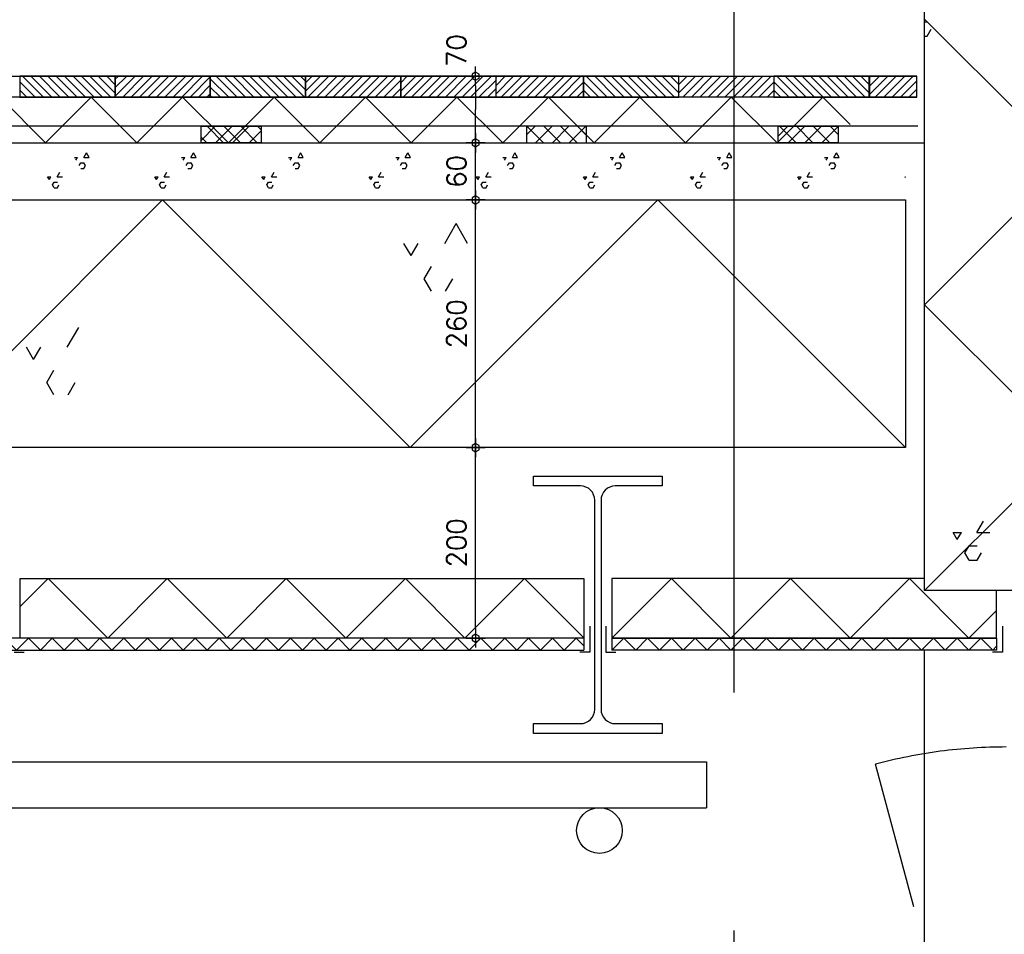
# Model space of a CAD drawing. Extents: x -152209 to 159908, y 32091 to 111955.
# Tile 28 of 59: x -136197 to -135164, y 70009 to 70969. Entities that reach past the tile are written whole.
import ezdxf
from ezdxf.enums import TextEntityAlignment as Align

# ---------------------------------------------------------------- set-up
doc = ezdxf.new("R2010")
doc.units = 0
doc.header["$LTSCALE"] = 1000
doc.header["$MEASUREMENT"] = 0
doc.header["$PDSIZE"] = 1
doc.linetypes.add('XA3BOVDP$0$HIDDEN', pattern=[0.375, 0.25, -0.125])
doc.linetypes.add('XDETV60$0$CENTER', pattern=[2, 1.25, -0.25, 0.25, -0.25])
doc.layers.get('0').update_dxf_attribs({"linetype": 'CONTINUOUS'})
doc.layers.get('DEFPOINTS').update_dxf_attribs({"linetype": 'CONTINUOUS'})
for name, color, linetype in [('BIB', 7, 'CONTINUOUS'), ('XA3BOVDP$0$ALGEM-ARC', 15, 'CONTINUOUS'), ('XDETV60$0$ALGEM-ARC', 15, 'CONTINUOUS'), ('XDETV60$0$ALUM-DRS', 4, 'CONTINUOUS'), ('XDETV60$0$BETON-ARC', 15, 'CONTINUOUS'), ('XDETV60$0$BETON-AZ', 3, 'CONTINUOUS'), ('XDETV60$0$BETON-DRS', 7, 'CONTINUOUS'), ('XDETV60$0$BIB', 7, 'CONTINUOUS'), ('XDETV60$0$DIMMTP', 1, 'CONTINUOUS'), ('XDETV60$0$HOUT-ARC', 15, 'CONTINUOUS'), ('XDETV60$0$HOUT-AZ', 15, 'CONTINUOUS'), ('XDETV60$0$HOUT-DRS', 4, 'CONTINUOUS'), ('XDETV60$0$ISOL-ALG', 3, 'CONTINUOUS'), ('XDETV60$0$ISOL-ARC', 15, 'CONTINUOUS'), ('XDETV60$0$STAAL-AZ', 3, 'CONTINUOUS'), ('XDETV60$0$STAAL-DRS', 4, 'CONTINUOUS'), ('XDETV60$0$STEEN-DRS', 7, 'CONTINUOUS'), ('XDETV60$0$STRAMIEN', 1, 'XDETV60$0$CENTER')]:
    doc.layers.add(name, color=color, linetype=linetype)
doc.styles.get("Standard").update_dxf_attribs({"font": 'simplex'})
doc.styles.add('XDETV60$0$STANDARD', font='simplex')
doc.dimstyles.get("Standard").update_dxf_attribs({"dimtxt": 0.18, "dimasz": 0.18, "dimexe": 0.18, "dimexo": 0.0625, "dimgap": 0.09, "dimtad": 0, "dimtih": 1, "dimtoh": 1, "dimdec": 4, "dimzin": 0, "dimdsep": 46, "dimtxsty": 'Standard', "dimcen": 0.09, "dimadec": 0, "dimazin": 0, "dimtfac": 1, "dimtdec": 4, "dimtofl": 0, "dimtmove": 0, "dimatfit": 3, "dimfxl": 0, "dimtolj": 1, "dimtzin": 0, "dimarcsym": 0})

# ---------------------------------------------------------------- blocks, each defined once
blk = doc.blocks.new('*X166')
at = {"color": 0}
for p, q in [((55819.9, 54391.6), (55797.9, 54413.6)), ((55828.7, 54391.6), (55806.7, 54413.6)), ((55837.5, 54391.6), (55815.5, 54413.6)), ((55846.4, 54391.6), (55824.4, 54413.6)), ((55855.2, 54391.6), (55833.2, 54413.6)), ((55864, 54391.6), (55842, 54413.6)), ((55872.9, 54391.6), (55850.9, 54413.6)), ((55881.7, 54391.6), (55859.7, 54413.6)), ((55890.6, 54391.6), (55868.6, 54413.6)), ((55894.9, 54396), (55877.4, 54413.6)), ((55894.9, 54404.9), (55886.2, 54413.6)), ((55811, 54391.6), (55794.9, 54407.6)), ((55802.2, 54391.6), (55794.9, 54398.8))]:
    blk.add_line(p, q, dxfattribs=at)
blk = doc.blocks.new('*X165')
at = {"color": 0}
for p, q in [((56023.1, 54391.6), (56001.1, 54413.6)), ((56032, 54391.6), (56010, 54413.6)), ((56040.8, 54391.6), (56018.8, 54413.6)), ((56049.7, 54391.6), (56027.7, 54413.6)), ((56058.5, 54391.6), (56036.5, 54413.6)), ((56067.3, 54391.6), (56045.3, 54413.6)), ((56076.2, 54391.6), (56054.2, 54413.6)), ((56085, 54391.6), (56063, 54413.6)), ((56093.9, 54391.6), (56071.9, 54413.6)), ((56094.9, 54399.3), (56080.7, 54413.6)), ((56094.9, 54408.2), (56089.5, 54413.6)), ((56014.3, 54391.6), (55994.9, 54410.9)), ((56005.5, 54391.6), (55994.9, 54402.1)), ((55996.6, 54391.6), (55994.9, 54393.3))]:
    blk.add_line(p, q, dxfattribs=at)
blk = doc.blocks.new('*X164')
at = {"color": 0}
for p, q in [((56094.9, 54397.9), (56110.6, 54413.6)), ((56094.9, 54406.7), (56101.8, 54413.6)), ((56097.5, 54391.6), (56119.5, 54413.6)), ((56106.3, 54391.6), (56128.3, 54413.6)), ((56115.2, 54391.6), (56137.2, 54413.6)), ((56124, 54391.6), (56146, 54413.6)), ((56132.8, 54391.6), (56154.8, 54413.6)), ((56141.7, 54391.6), (56163.7, 54413.6)), ((56150.5, 54391.6), (56172.5, 54413.6)), ((56159.3, 54391.6), (56181.3, 54413.6)), ((56168.2, 54391.6), (56190.2, 54413.6)), ((56177, 54391.6), (56194.9, 54409.5)), ((56185.9, 54391.6), (56194.9, 54400.7)), ((56194.7, 54391.6), (56194.9, 54391.8))]:
    blk.add_line(p, q, dxfattribs=at)
blk = doc.blocks.new('*X163')
at = {"color": 0}
for p, q in [((55894.9, 54392.3), (55916.2, 54413.6)), ((55894.9, 54401.2), (55907.3, 54413.6)), ((55894.9, 54410), (55898.5, 54413.6)), ((55903, 54391.6), (55925, 54413.6)), ((55911.9, 54391.6), (55933.9, 54413.6)), ((55920.7, 54391.6), (55942.7, 54413.6)), ((55929.5, 54391.6), (55951.5, 54413.6)), ((55938.4, 54391.6), (55960.4, 54413.6)), ((55947.2, 54391.6), (55969.2, 54413.6)), ((55956.1, 54391.6), (55978.1, 54413.6)), ((55964.9, 54391.6), (55986.9, 54413.6)), ((55973.7, 54391.6), (55994.9, 54412.8)), ((55982.6, 54391.6), (55994.9, 54404)), ((55991.4, 54391.6), (55994.9, 54395.1))]:
    blk.add_line(p, q, dxfattribs=at)
blk = doc.blocks.new('*X162')
at = {"color": 0}
for p, q in [((55703.2, 54395), (55721.7, 54413.6)), ((55703.2, 54403.9), (55712.9, 54413.6)), ((55703.2, 54412.7), (55704, 54413.6)), ((55708.6, 54391.6), (55730.6, 54413.6)), ((55717.4, 54391.6), (55739.4, 54413.6)), ((55726.2, 54391.6), (55748.2, 54413.6)), ((55735.1, 54391.6), (55757.1, 54413.6)), ((55743.9, 54391.6), (55765.9, 54413.6)), ((55752.8, 54391.6), (55774.8, 54413.6)), ((55761.6, 54391.6), (55783.6, 54413.6)), ((55770.4, 54391.6), (55792.4, 54413.6)), ((55779.3, 54391.6), (55794.9, 54407.2)), ((55788.1, 54391.6), (55794.9, 54398.4))]:
    blk.add_line(p, q, dxfattribs=at)
blk = doc.blocks.new('*X167')
at = {"color": 0}
for p, q in [((1584.5, 649.9), (1632.5, 697.9)), ((1680.5, 649.9), (1632.5, 697.9)), ((1680.5, 649.9), (1728.5, 697.9)), ((1776.5, 649.9), (1728.5, 697.9)), ((1776.5, 649.9), (1824.5, 697.9)), ((1872.5, 649.9), (1824.5, 697.9)), ((1872.5, 649.9), (1920.5, 697.9)), ((1968.5, 649.9), (1920.5, 697.9)), ((1968.5, 649.9), (2016.5, 697.9)), ((2064.5, 649.9), (2016.5, 697.9)), ((2064.5, 649.9), (2112.5, 697.9)), ((2160.5, 649.9), (2112.5, 697.9)), ((2160.5, 649.9), (2208.5, 697.9)), ((2256.5, 649.9), (2208.5, 697.9)), ((2256.5, 649.9), (2304.5, 697.9)), ((2352.5, 649.9), (2304.5, 697.9)), ((2352.5, 649.9), (2400.5, 697.9)), ((2448.5, 649.9), (2400.5, 697.9)), ((2448.5, 649.9), (2496.5, 697.9)), ((2544.5, 649.9), (2496.5, 697.9)), ((2544.5, 649.9), (2592.5, 697.9)), ((2621.2, 669.2), (2592.5, 697.9)), ((1584.5, 649.9), (1544.5, 689.9))]:
    blk.add_line(p, q, dxfattribs=at)
blk = doc.blocks.new('*X168')
at = {"color": 0}
for p, q in [((2521.2, 700.4), (2540.7, 719.9)), ((2521.2, 709.2), (2531.9, 719.9)), ((2521.2, 718.1), (2523, 719.9)), ((2527.5, 697.9), (2549.5, 719.9)), ((2536.4, 697.9), (2558.4, 719.9)), ((2545.2, 697.9), (2567.2, 719.9)), ((2554, 697.9), (2571.1, 714.9)), ((2562.9, 697.9), (2571.1, 706.1))]:
    blk.add_line(p, q, dxfattribs=at)
blk = doc.blocks.new('*X170')
at = {"color": 0}
for p, q in [((1889.9, 652.4), (1904.7, 667.3)), ((1913.4, 649.9), (1896, 667.3)), ((1905, 649.9), (1922.4, 667.3)), ((1931, 649.9), (1913.7, 667.3)), ((1922.7, 649.9), (1940.1, 667.3)), ((1948.7, 649.9), (1931.4, 667.3)), ((1940.4, 649.9), (1952.9, 662.4)), ((1952.9, 663.4), (1949, 667.3)), ((1895.7, 649.9), (1889.9, 655.7))]:
    blk.add_line(p, q, dxfattribs=at)
blk = doc.blocks.new('*X171')
at = {"color": 0}
for p, q in [((2231.5, 658.2), (2240.6, 667.3)), ((2249.2, 649.9), (2231.9, 667.3)), ((2240.9, 649.9), (2258.3, 667.3)), ((2266.9, 649.9), (2249.6, 667.3)), ((2258.6, 649.9), (2275.9, 667.3)), ((2284.6, 649.9), (2267.2, 667.3)), ((2276.2, 649.9), (2293.6, 667.3)), ((2294.5, 657.7), (2284.9, 667.3)), ((2231.6, 649.9), (2231.5, 650)), ((2293.9, 649.9), (2294.5, 650.4))]:
    blk.add_line(p, q, dxfattribs=at)
blk = doc.blocks.new('*X172')
at = {"color": 0}
for p, q in [((2495.5, 657), (2505.7, 667.3)), ((2514.4, 649.9), (2497, 667.3)), ((2506, 649.9), (2523.4, 667.3)), ((2532.1, 649.9), (2514.7, 667.3)), ((2523.7, 649.9), (2541.1, 667.3)), ((2549.8, 649.9), (2532.4, 667.3)), ((2541.4, 649.9), (2558.5, 667)), ((2558.5, 658.8), (2550.1, 667.3)), ((2496.7, 649.9), (2495.5, 651.1))]:
    blk.add_line(p, q, dxfattribs=at)
blk = doc.blocks.new('*X173')
at = {"color": 0}
for p, q in [((1448.7, 634.6), (1452.1, 634.6)), ((1450.4, 631.6), (1452.1, 634.6)), ((1458.6, 634.6), (1461.3, 639.4)), ((1458.6, 634.6), (1464.1, 634.6)), ((1464.1, 634.6), (1461.3, 639.4)), ((1561.2, 634.6), (1564.6, 634.6)), ((1562.9, 631.6), (1564.6, 634.6)), ((1571.1, 634.6), (1573.8, 639.4)), ((1571.1, 634.6), (1576.6, 634.6)), ((1576.6, 634.6), (1573.8, 639.4)), ((1673.7, 634.6), (1677.1, 634.6)), ((1675.4, 631.6), (1677.1, 634.6)), ((1683.6, 634.6), (1686.3, 639.4)), ((1683.6, 634.6), (1689.1, 634.6)), ((1689.1, 634.6), (1686.3, 639.4)), ((1786.2, 634.6), (1789.6, 634.6)), ((1787.9, 631.6), (1789.6, 634.6)), ((1796.1, 634.6), (1798.8, 639.4)), ((1796.1, 634.6), (1801.6, 634.6)), ((1801.6, 634.6), (1798.8, 639.4)), ((1898.7, 634.6), (1902.1, 634.6)), ((1900.4, 631.6), (1902.1, 634.6)), ((1908.6, 634.6), (1911.3, 639.4)), ((1908.6, 634.6), (1914.1, 634.6)), ((1914.1, 634.6), (1911.3, 639.4)), ((2011.2, 634.6), (2014.6, 634.6)), ((2012.9, 631.6), (2014.6, 634.6)), ((2021.1, 634.6), (2023.8, 639.4)), ((2021.1, 634.6), (2026.6, 634.6)), ((2026.6, 634.6), (2023.8, 639.4)), ((2123.7, 634.6), (2127.1, 634.6)), ((2125.4, 631.6), (2127.1, 634.6)), ((2133.6, 634.6), (2136.3, 639.4)), ((2133.6, 634.6), (2139.1, 634.6)), ((2139.1, 634.6), (2136.3, 639.4)), ((2236.2, 634.6), (2239.6, 634.6)), ((2237.9, 631.6), (2239.6, 634.6)), ((2246.1, 634.6), (2248.8, 639.4)), ((2246.1, 634.6), (2251.6, 634.6)), ((2251.6, 634.6), (2248.8, 639.4)), ((1453.6, 626.1), (1455.4, 629)), ((1455.4, 629), (1458.8, 629)), ((1455.4, 623.1), (1458.8, 623.1)), ((1460.5, 626.1), (1458.8, 629)), ((1458.8, 623.1), (1460.5, 626.1)), ((1566.1, 626.1), (1567.9, 629)), ((1567.9, 629), (1571.3, 629)), ((1567.9, 623.1), (1571.3, 623.1)), ((1573, 626.1), (1571.3, 629)), ((1571.3, 623.1), (1573, 626.1)), ((1678.6, 626.1), (1680.4, 629)), ((1680.4, 629), (1683.8, 629)), ((1680.4, 623.1), (1683.8, 623.1)), ((1685.5, 626.1), (1683.8, 629)), ((1683.8, 623.1), (1685.5, 626.1)), ((1791.1, 626.1), (1792.9, 629)), ((1792.9, 629), (1796.3, 629)), ((1792.9, 623.1), (1796.3, 623.1)), ((1798, 626.1), (1796.3, 629)), ((1796.3, 623.1), (1798, 626.1)), ((1903.6, 626.1), (1905.4, 629)), ((1905.4, 629), (1908.8, 629)), ((1905.4, 623.1), (1908.8, 623.1)), ((1910.5, 626.1), (1908.8, 629)), ((1908.8, 623.1), (1910.5, 626.1)), ((2016.1, 626.1), (2017.9, 629)), ((2017.9, 629), (2021.3, 629)), ((2017.9, 623.1), (2021.3, 623.1)), ((2023, 626.1), (2021.3, 629)), ((2021.3, 623.1), (2023, 626.1)), ((2128.6, 626.1), (2130.4, 629)), ((2130.4, 629), (2133.8, 629)), ((2130.4, 623.1), (2133.8, 623.1)), ((2135.5, 626.1), (2133.8, 629)), ((2133.8, 623.1), (2135.5, 626.1)), ((2241.1, 626.1), (2242.9, 629)), ((2242.9, 629), (2246.3, 629)), ((2242.9, 623.1), (2246.3, 623.1)), ((2248, 626.1), (2246.3, 629)), ((2246.3, 623.1), (2248, 626.1)), ((1420.7, 614.3), (1424.2, 614.3)), ((1422.5, 611.3), (1420.7, 614.3)), ((1422.5, 611.3), (1424.2, 614.3)), ((1430.6, 614.3), (1433.4, 619)), ((1430.6, 614.3), (1436.2, 614.3)), ((1533.2, 614.3), (1536.7, 614.3)), ((1535, 611.3), (1533.2, 614.3)), ((1535, 611.3), (1536.7, 614.3)), ((1543.1, 614.3), (1545.9, 619)), ((1543.1, 614.3), (1548.7, 614.3)), ((1645.7, 614.3), (1649.2, 614.3)), ((1647.5, 611.3), (1645.7, 614.3)), ((1647.5, 611.3), (1649.2, 614.3)), ((1655.6, 614.3), (1658.4, 619)), ((1655.6, 614.3), (1661.2, 614.3)), ((1758.2, 614.3), (1761.7, 614.3)), ((1760, 611.3), (1758.2, 614.3)), ((1760, 611.3), (1761.7, 614.3)), ((1768.1, 614.3), (1770.9, 619)), ((1768.1, 614.3), (1773.7, 614.3)), ((1870.7, 614.3), (1874.2, 614.3)), ((1872.5, 611.3), (1870.7, 614.3)), ((1872.5, 611.3), (1874.2, 614.3)), ((1880.6, 614.3), (1883.4, 619)), ((1880.6, 614.3), (1886.2, 614.3)), ((1983.2, 614.3), (1986.7, 614.3)), ((1985, 611.3), (1983.2, 614.3)), ((1985, 611.3), (1986.7, 614.3)), ((1993.1, 614.3), (1995.9, 619)), ((1993.1, 614.3), (1998.7, 614.3)), ((2095.7, 614.3), (2099.2, 614.3)), ((2097.5, 611.3), (2095.7, 614.3)), ((2097.5, 611.3), (2099.2, 614.3)), ((2105.6, 614.3), (2108.4, 619)), ((2105.6, 614.3), (2111.2, 614.3)), ((2208.2, 614.3), (2211.7, 614.3)), ((2210, 611.3), (2208.2, 614.3)), ((2210, 611.3), (2211.7, 614.3)), ((2218.1, 614.3), (2220.9, 619)), ((2218.1, 614.3), (2223.7, 614.3)), ((2320.7, 614.3), (2321.2, 614.3)), ((2321.2, 613.5), (2320.7, 614.3)), ((1425.7, 605.7), (1427.4, 608.7)), ((1427.4, 602.7), (1425.7, 605.7)), ((1427.4, 608.7), (1430.9, 608.7)), ((1427.4, 602.7), (1430.9, 602.7)), ((1430.9, 602.7), (1432.6, 605.7)), ((1538.2, 605.7), (1539.9, 608.7)), ((1539.9, 602.7), (1538.2, 605.7)), ((1539.9, 608.7), (1543.4, 608.7)), ((1539.9, 602.7), (1543.4, 602.7)), ((1543.4, 602.7), (1545.1, 605.7)), ((1650.7, 605.7), (1652.4, 608.7)), ((1652.4, 602.7), (1650.7, 605.7)), ((1652.4, 608.7), (1655.9, 608.7)), ((1652.4, 602.7), (1655.9, 602.7)), ((1655.9, 602.7), (1657.6, 605.7)), ((1763.2, 605.7), (1764.9, 608.7)), ((1764.9, 602.7), (1763.2, 605.7)), ((1764.9, 608.7), (1768.4, 608.7)), ((1764.9, 602.7), (1768.4, 602.7)), ((1768.4, 602.7), (1770.1, 605.7)), ((1875.7, 605.7), (1877.4, 608.7)), ((1877.4, 602.7), (1875.7, 605.7)), ((1877.4, 608.7), (1880.9, 608.7)), ((1877.4, 602.7), (1880.9, 602.7)), ((1880.9, 602.7), (1882.6, 605.7)), ((1988.2, 605.7), (1989.9, 608.7)), ((1989.9, 602.7), (1988.2, 605.7)), ((1989.9, 608.7), (1993.4, 608.7)), ((1989.9, 602.7), (1993.4, 602.7)), ((1993.4, 602.7), (1995.1, 605.7)), ((2100.7, 605.7), (2102.4, 608.7)), ((2102.4, 602.7), (2100.7, 605.7)), ((2102.4, 608.7), (2105.9, 608.7)), ((2102.4, 602.7), (2105.9, 602.7)), ((2105.9, 602.7), (2107.6, 605.7)), ((2213.2, 605.7), (2214.9, 608.7)), ((2214.9, 602.7), (2213.2, 605.7)), ((2214.9, 608.7), (2218.4, 608.7)), ((2214.9, 602.7), (2218.4, 602.7)), ((2218.4, 602.7), (2220.1, 605.7))]:
    blk.add_line(p, q, dxfattribs=at)
blk = doc.blocks.new('XDETV60$0$DIMBWK')
for points in [[(-1, 0), (1, 0)], [(0, -1), (0, 1)]]:
    blk.add_lwpolyline(points)
blk.add_lwpolyline([(-0.22, 0.37), (-0.43, 0), (-0.22, -0.37), (0.22, -0.37), (0.43, 0), (0.22, 0.37)], close=True)
blk = doc.blocks.new('*D174')
at = {"color": 1, "linetype": 'ByBlock'}
blk.add_line((-591.6, -640), (-591.6, -460), dxfattribs=at)
at = {"layer": 'DEFPOINTS', "color": 0, "linetype": 'ByBlock'}
for p in [(-609.6, -450), (-591.6, -450), (-612.6, -650)]:
    blk.add_point(p, dxfattribs=at)
at = {"color": 1, "linetype": 'ByBlock', "xscale": 10, "yscale": 10, "zscale": 10}
for p, rotation in [((-591.6, -450), 90), ((-591.6, -650), 270)]:
    blk.add_blockref('XDETV60$0$DIMBWK', p, dxfattribs=dict(at, rotation=rotation))
at = {"color": 3, "linetype": 'ByBlock', "style": 'XDETV60$0$STANDARD'}
blk.add_text('200', height=20, rotation=90, dxfattribs=at).set_placement((-611.6, -550), align=Align.MIDDLE_CENTER)
blk = doc.blocks.new('*D175')
at = {"color": 1, "linetype": 'ByBlock'}
blk.add_line((-591.6, -380), (-591.6, -140), dxfattribs=at)
at = {"layer": 'DEFPOINTS', "color": 0, "linetype": 'ByBlock'}
for p in [(-594.6, -130), (-591.6, -130), (-609.6, -390)]:
    blk.add_point(p, dxfattribs=at)
at = {"color": 1, "linetype": 'ByBlock', "xscale": 10, "yscale": 10, "zscale": 10}
for p, rotation in [((-591.6, -130), 90), ((-591.6, -390), 270)]:
    blk.add_blockref('XDETV60$0$DIMBWK', p, dxfattribs=dict(at, rotation=rotation))
at = {"color": 3, "linetype": 'ByBlock', "style": 'XDETV60$0$STANDARD'}
blk.add_text('260', height=20, rotation=90, dxfattribs=at).set_placement((-611.6, -260), align=Align.MIDDLE_CENTER)
blk = doc.blocks.new('*D187')
at = {"color": 1, "linetype": 'ByBlock'}
blk.add_line((-271.3, -120), (-271.3, -80), dxfattribs=at)
at = {"layer": 'DEFPOINTS', "color": 0, "linetype": 'ByBlock'}
for p in [(-271.3, -70), (-229.4, -70), (-274.3, -130)]:
    blk.add_point(p, dxfattribs=at)
at = {"color": 1, "linetype": 'ByBlock', "xscale": 10, "yscale": 10, "zscale": 10}
for p, rotation in [((-271.3, -70), 90), ((-271.3, -130), 270)]:
    blk.add_blockref('XDETV60$0$DIMBWK', p, dxfattribs=dict(at, rotation=rotation))
at = {"color": 3, "linetype": 'ByBlock', "style": 'XDETV60$0$STANDARD'}
blk.add_text('60', height=20, rotation=90, dxfattribs=at).set_placement((-291.3, -100), align=Align.MIDDLE_CENTER)
blk = doc.blocks.new('*D186')
at = {"color": 1, "linetype": 'ByBlock'}
for p in [(-271.3, -10), (-271.3, -60)]:
    blk.add_line(p, (-271.3, -35), dxfattribs=at)
at = {"layer": 'DEFPOINTS', "color": 0, "linetype": 'ByBlock'}
for p in [(-280.1, 0), (-271.3, 0), (-229.4, -70)]:
    blk.add_point(p, dxfattribs=at)
at = {"color": 1, "linetype": 'ByBlock', "xscale": 10, "yscale": 10, "zscale": 10}
for p, rotation in [((-271.3, 0), 90), ((-271.3, -70), 270)]:
    blk.add_blockref('XDETV60$0$DIMBWK', p, dxfattribs=dict(at, rotation=rotation))
at = {"color": 3, "linetype": 'ByBlock', "style": 'XDETV60$0$STANDARD'}
blk.add_text('70', height=20, rotation=90, dxfattribs=at).set_placement((-291.3, 27), align=Align.MIDDLE_CENTER)
blk = doc.blocks.new('*X176')
at = {"color": 0}
for p, q in [((-860, -390), (-1120, -130)), ((-860, -390), (-600, -130)), ((-340, -390), (-600, -130)), ((-340, -390), (-80, -130)), ((180, -390), (-80, -130)), ((-1254.7, -175.5), (-1266.7, -154.8)), ((-303.6, -175.5), (-291.7, -154.8)), ((-279.7, -175.5), (-291.7, -154.8)), ((-339, -188.4), (-346.5, -175.5)), ((-339, -188.4), (-331.6, -175.5)), ((-325.1, -212.6), (-317.6, -199.7)), ((-317.6, -225.6), (-325.1, -212.6)), ((-302.7, -225.6), (-295.2, -212.6)), ((-699.9, -284.5), (-687.9, -263.8)), ((-735.3, -297.4), (-742.8, -284.5)), ((-735.3, -297.4), (-727.8, -284.5)), ((-721.3, -321.6), (-713.9, -308.7)), ((-713.9, -334.5), (-721.3, -321.6)), ((-698.9, -334.5), (-691.5, -321.6))]:
    blk.add_line(p, q, dxfattribs=at)
blk = doc.blocks.new('XDETV60$0$IPE270')
at = {"layer": 'XDETV60$0$STAAL-DRS'}
blk.add_lwpolyline([(-18.3, 124.8), (-67.5, 124.8), (-67.5, 135), (67.5, 135), (67.5, 124.8), (18.3, 124.8, 0.414214), (3.3, 109.8), (3.3, -109.8, 0.414214), (18.3, -124.8), (67.5, -124.8), (67.5, -135), (-67.5, -135), (-67.5, -124.8), (-18.3, -124.8, 0.414214), (-3.3, -109.8), (-3.3, 109.8, 0.414214), (-18.3, 124.8, 1.261229)], format="xyb", dxfattribs=at)
blk = doc.blocks.new('*X179')
at = {"color": 0}
for p, q in [((350, -90), (200, 60)), ((200, 56.9), (202.8, 56.9)), ((200, 42), (202.8, 42)), ((202.8, 42), (207.1, 49.5)), ((200, -240), (350, -90)), ((350, -390), (200, -240)), ((200, -540), (350, -390)), ((254.9, -479.1), (261.8, -467.2)), ((230.1, -479.1), (238.7, -479.1)), ((234.4, -486.6), (230.1, -479.1)), ((234.4, -486.6), (238.7, -479.1)), ((254.9, -479.1), (268.7, -479.1)), ((242.5, -500.5), (246.8, -493.1)), ((246.8, -493.1), (255.4, -493.1)), ((246.8, -508), (242.5, -500.5)), ((255.4, -508), (259.7, -500.5)), ((246.8, -508), (255.4, -508))]:
    blk.add_line(p, q, dxfattribs=at)
blk = doc.blocks.new('*D182')
at = {"color": 1, "linetype": 'ByBlock'}
blk.add_line((848.6, -530), (848.6, -10), dxfattribs=at)
at = {"layer": 'DEFPOINTS', "color": 0, "linetype": 'ByBlock'}
for p in [(165.1, 0), (848.6, 0), (243.4, -540)]:
    blk.add_point(p, dxfattribs=at)
at = {"color": 1, "linetype": 'ByBlock', "xscale": 10, "yscale": 10, "zscale": 10}
for p, rotation in [((848.6, 0), 90), ((848.6, -540), 270)]:
    blk.add_blockref('XDETV60$0$DIMBWK', p, dxfattribs=dict(at, rotation=rotation))
at = {"color": 3, "linetype": 'ByBlock', "style": 'XDETV60$0$STANDARD'}
blk.add_text('540', height=20, rotation=90, dxfattribs=at).set_placement((828.6, -270), align=Align.MIDDLE_CENTER)
blk = doc.blocks.new('*D184')
at = {"color": 1, "linetype": 'ByBlock'}
blk.add_line((848.6, 10), (848.6, 1090), dxfattribs=at)
at = {"layer": 'DEFPOINTS', "color": 0, "linetype": 'ByBlock'}
for p in [(239.5, 1100), (848.6, 1100), (165.1, 0)]:
    blk.add_point(p, dxfattribs=at)
at = {"color": 1, "linetype": 'ByBlock', "xscale": 10, "yscale": 10, "zscale": 10}
for p, rotation in [((848.6, 1100), 90), ((848.6, 0), 270)]:
    blk.add_blockref('XDETV60$0$DIMBWK', p, dxfattribs=dict(at, rotation=rotation))
at = {"color": 3, "linetype": 'ByBlock', "style": 'XDETV60$0$STANDARD'}
blk.add_text('1100', height=20, rotation=90, dxfattribs=at).set_placement((828.6, 550), align=Align.MIDDLE_CENTER)
blk = doc.blocks.new('*D183')
at = {"color": 1, "linetype": 'ByBlock'}
blk.add_line((1099.7, -530), (1099.7, 1090), dxfattribs=at)
at = {"layer": 'DEFPOINTS', "color": 0, "linetype": 'ByBlock'}
for p in [(366.8, 1100), (1099.7, 1100), (384.4, -540)]:
    blk.add_point(p, dxfattribs=at)
at = {"color": 1, "linetype": 'ByBlock', "xscale": 10, "yscale": 10, "zscale": 10}
for p, rotation in [((1099.7, 1100), 90), ((1099.7, -540), 270)]:
    blk.add_blockref('XDETV60$0$DIMBWK', p, dxfattribs=dict(at, rotation=rotation))
at = {"color": 3, "linetype": 'ByBlock', "style": 'XDETV60$0$STANDARD'}
blk.add_text('1640', height=20, rotation=90, dxfattribs=at).set_placement((1079.7, 280), align=Align.MIDDLE_CENTER)
blk = doc.blocks.new('XA3BOVDP')
at = {"layer": 'XA3BOVDP$0$ALGEM-ARC', "linetype": 'XA3BOVDP$0$HIDDEN'}
blk.add_line((285.8, -1234.3), (148.7, -722.3), dxfattribs=at)
blk.add_arc((285.8, -1234.3), 530, 90, 105, dxfattribs=at)
blk = doc.blocks.new('*X199')
at = {"color": 0}
for p, q in [((-452.9, -474.2), (-423.3, -444.6)), ((-360.8, -507.1), (-423.3, -444.6)), ((-360.8, -507.1), (-298.3, -444.6)), ((-235.8, -507.1), (-298.3, -444.6)), ((-235.8, -507.1), (-173.3, -444.6)), ((-110.8, -507.1), (-173.3, -444.6)), ((-110.8, -507.1), (-48.3, -444.6)), ((14.2, -507.1), (-48.3, -444.6)), ((14.2, -507.1), (76.7, -444.6)), ((139.2, -507.1), (76.7, -444.6))]:
    blk.add_line(p, q, dxfattribs=at)
blk = doc.blocks.new('*X201')
at = {"color": 0}
for p, q in [((57924.7, 53699.3), (57937.2, 53711.8)), ((57949.7, 53699.3), (57937.2, 53711.8)), ((57949.7, 53699.3), (57962.2, 53711.8)), ((57974.7, 53699.3), (57962.2, 53711.8)), ((57974.7, 53699.3), (57987.2, 53711.8)), ((57999.7, 53699.3), (57987.2, 53711.8)), ((57999.7, 53699.3), (58012.2, 53711.8)), ((58024.7, 53699.3), (58012.2, 53711.8)), ((58024.7, 53699.3), (58037.2, 53711.8)), ((58049.7, 53699.3), (58037.2, 53711.8)), ((58049.7, 53699.3), (58062.2, 53711.8)), ((58074.7, 53699.3), (58062.2, 53711.8)), ((58074.7, 53699.3), (58087.2, 53711.8)), ((58099.7, 53699.3), (58087.2, 53711.8)), ((58099.7, 53699.3), (58112.2, 53711.8)), ((58124.7, 53699.3), (58112.2, 53711.8)), ((58124.7, 53699.3), (58137.2, 53711.8)), ((58149.7, 53699.3), (58137.2, 53711.8)), ((58149.7, 53699.3), (58162.2, 53711.8)), ((58174.7, 53699.3), (58162.2, 53711.8)), ((58174.7, 53699.3), (58187.2, 53711.8)), ((58199.7, 53699.3), (58187.2, 53711.8)), ((58199.7, 53699.3), (58212.2, 53711.8)), ((58224.7, 53699.3), (58212.2, 53711.8)), ((58224.7, 53699.3), (58237.2, 53711.8)), ((58249.7, 53699.3), (58237.2, 53711.8)), ((58249.7, 53699.3), (58262.2, 53711.8)), ((58274.7, 53699.3), (58262.2, 53711.8)), ((58274.7, 53699.3), (58287.2, 53711.8)), ((58299.7, 53699.3), (58287.2, 53711.8)), ((58299.7, 53699.3), (58312.2, 53711.8)), ((58324.7, 53699.3), (58312.2, 53711.8)), ((58324.7, 53699.3), (58337.2, 53711.8)), ((58349.7, 53699.3), (58337.2, 53711.8)), ((58349.7, 53699.3), (58362.2, 53711.8)), ((58374.7, 53699.3), (58362.2, 53711.8)), ((58374.7, 53699.3), (58387.2, 53711.8)), ((58399.7, 53699.3), (58387.2, 53711.8)), ((58399.7, 53699.3), (58412.2, 53711.8)), ((58424.7, 53699.3), (58412.2, 53711.8)), ((58424.7, 53699.3), (58437.2, 53711.8)), ((58449.7, 53699.3), (58437.2, 53711.8)), ((58449.7, 53699.3), (58462.2, 53711.8)), ((58474.7, 53699.3), (58462.2, 53711.8)), ((58474.7, 53699.3), (58487.2, 53711.8)), ((58499.7, 53699.3), (58487.2, 53711.8)), ((58499.7, 53699.3), (58512.2, 53711.8)), ((58524.7, 53699.3), (58512.2, 53711.8)), ((58524.7, 53699.3), (58537.2, 53711.8)), ((58549.7, 53699.3), (58537.2, 53711.8)), ((58549.7, 53699.3), (58562.2, 53711.8)), ((58574.7, 53699.3), (58562.2, 53711.8)), ((58574.7, 53699.3), (58587.2, 53711.8)), ((58599.7, 53699.3), (58587.2, 53711.8)), ((58599.7, 53699.3), (58612.2, 53711.8)), ((58624.7, 53699.3), (58612.2, 53711.8)), ((58624.7, 53699.3), (58637.2, 53711.8)), ((58649.7, 53699.3), (58637.2, 53711.8)), ((58649.7, 53699.3), (58662.2, 53711.8)), ((58674.7, 53699.3), (58662.2, 53711.8)), ((58674.7, 53699.3), (58687.2, 53711.8)), ((58699.7, 53699.3), (58687.2, 53711.8)), ((58699.7, 53699.3), (58712.2, 53711.8)), ((58724.7, 53699.3), (58712.2, 53711.8)), ((58724.7, 53699.3), (58737.2, 53711.8)), ((58749.7, 53699.3), (58737.2, 53711.8)), ((58749.7, 53699.3), (58762.2, 53711.8)), ((58774.7, 53699.3), (58762.2, 53711.8)), ((58774.7, 53699.3), (58787.2, 53711.8)), ((58799.7, 53699.3), (58787.2, 53711.8)), ((58799.7, 53699.3), (58812.2, 53711.8)), ((58824.7, 53699.3), (58812.2, 53711.8)), ((58824.7, 53699.3), (58837.2, 53711.8)), ((58849.7, 53699.3), (58837.2, 53711.8)), ((58849.7, 53699.3), (58862.2, 53711.8)), ((58874.7, 53699.3), (58862.2, 53711.8)), ((58874.7, 53699.3), (58887.2, 53711.8)), ((58899.7, 53699.3), (58887.2, 53711.8)), ((58899.7, 53699.3), (58912.2, 53711.8)), ((58924.7, 53699.3), (58912.2, 53711.8)), ((58924.7, 53699.3), (58937.2, 53711.8)), ((58949.7, 53699.3), (58937.2, 53711.8)), ((58949.7, 53699.3), (58962.2, 53711.8)), ((58974.7, 53699.3), (58962.2, 53711.8)), ((58974.7, 53699.3), (58987.2, 53711.8)), ((58999.7, 53699.3), (58987.2, 53711.8)), ((58999.7, 53699.3), (59012.2, 53711.8)), ((59024.7, 53699.3), (59012.2, 53711.8)), ((59024.7, 53699.3), (59037.2, 53711.8)), ((59049.7, 53699.3), (59037.2, 53711.8)), ((59049.7, 53699.3), (59062.2, 53711.8)), ((59074.7, 53699.3), (59062.2, 53711.8)), ((59074.7, 53699.3), (59087.2, 53711.8)), ((59099.7, 53699.3), (59087.2, 53711.8)), ((59099.7, 53699.3), (59112.2, 53711.8)), ((59120.3, 53703.7), (59112.2, 53711.8)), ((57924.7, 53699.3), (57924, 53700))]:
    blk.add_line(p, q, dxfattribs=at)
blk = doc.blocks.new('*X202')
at = {"color": 0, "linetype": 'Continuous'}
for p, q in [((-128.2, -602.5), (-115.7, -590)), ((-103.2, -602.5), (-115.7, -590)), ((-103.2, -602.5), (-90.7, -590)), ((-78.2, -602.5), (-90.7, -590)), ((-78.2, -602.5), (-65.7, -590)), ((-53.2, -602.5), (-65.7, -590)), ((-53.2, -602.5), (-40.7, -590)), ((-28.2, -602.5), (-40.7, -590)), ((-28.2, -602.5), (-15.7, -590)), ((-3.2, -602.5), (-15.7, -590)), ((-3.2, -602.5), (9.3, -590)), ((21.8, -602.5), (9.3, -590)), ((21.8, -602.5), (34.3, -590)), ((46.8, -602.5), (34.3, -590)), ((46.8, -602.5), (59.3, -590)), ((71.8, -602.5), (59.3, -590)), ((71.8, -602.5), (84.3, -590)), ((96.8, -602.5), (84.3, -590)), ((96.8, -602.5), (109.3, -590)), ((121.8, -602.5), (109.3, -590)), ((121.8, -602.5), (134.3, -590)), ((146.8, -602.5), (134.3, -590)), ((146.8, -602.5), (159.3, -590)), ((171.8, -602.5), (159.3, -590)), ((171.8, -602.5), (184.3, -590)), ((196.8, -602.5), (184.3, -590)), ((196.8, -602.5), (209.3, -590)), ((221.8, -602.5), (209.3, -590)), ((221.8, -602.5), (234.2, -590)), ((246.7, -602.5), (234.2, -590)), ((246.7, -602.5), (259.2, -590)), ((271.7, -602.5), (259.2, -590)), ((271.7, -602.5), (275.7, -598.5))]:
    blk.add_line(p, q, dxfattribs=at)
blk = doc.blocks.new('*X203')
at = {"color": 0, "linetype": 'Continuous'}
for p, q in [((-128.2, -590), (-65.7, -527.5)), ((-3.2, -590), (-65.7, -527.5)), ((-3.2, -590), (59.3, -527.5)), ((121.8, -590), (59.3, -527.5)), ((121.8, -590), (184.2, -527.5)), ((246.7, -590), (184.2, -527.5)), ((246.7, -590), (275.7, -561))]:
    blk.add_line(p, q, dxfattribs=at)
blk = doc.blocks.new('XDETV60')
at = {"layer": 'XDETV60$0$ALGEM-ARC'}
for points in [[(-496.3199, -69.99991), (-559.3199, -69.99991), (-559.3199, -52.63), (-496.3199, -52.63)], [(-217.71948, -69.99991), (-154.71948, -69.99991), (-154.71948, -52.63), (-217.71948, -52.63)], [(109.42474, -69.99991), (46.42474, -69.99991), (46.42474, -52.63), (109.42474, -52.63)]]:
    blk.add_lwpolyline(points, close=True, dxfattribs=at)
at = {"layer": 'XDETV60$0$ALUM-DRS'}
for p, q in [((-151.37708, -577.49984), (-151.37708, -604.63032)), ((-134.35872, -577.49984), (-134.35872, -604.63032)), ((281.84224, -577.49984), (281.84224, -604.63032)), ((-755.6421, -604.63032), (-745.26971, -604.63032)), ((-151.37708, -604.63032), (-161.74948, -604.63032)), ((-134.35872, -604.63032), (-123.98633, -604.63032)), ((281.84224, -604.63032), (271.46984, -604.63032))]:
    blk.add_line(p, q, dxfattribs=at)
at = {"layer": 'XDETV60$0$BETON-AZ'}
blk.add_line((200, -1700), (200, -602.49984), dxfattribs=at)
at = {"layer": 'XDETV60$0$BETON-DRS', "linetype": 'Continuous'}
for p, q in [((200, -539.99991), (200, 1100)), ((350, -539.99991), (200, -539.99991))]:
    blk.add_line(p, q, dxfattribs=at)
at = {"layer": 'XDETV60$0$BETON-DRS'}
for p, q in [((-1700, -69.99991), (200, -69.99991)), ((-1700, -129.99991), (180, -129.99991)), ((180, -129.99991), (180, -389.99991)), ((180, -389.99991), (-1700, -389.99991))]:
    blk.add_line(p, q, dxfattribs=at)
at = {"layer": 'XDETV60$0$HOUT-AZ'}
blk.add_line((193.05878, -52.63), (-1320, -52.63), dxfattribs=at)
at = {"layer": 'XDETV60$0$HOUT-DRS'}
for p, q in [((-1700, 0), (88.21837, 0)), ((-249.7723, 0), (192.00933, 0)), ((88.21837, -22), (-1700, -22)), ((192.00933, -22), (-249.7723, -22))]:
    blk.add_line(p, q, dxfattribs=at)
for points in [[(-749.7723, -22), (-649.7723, -22), (-649.7723, 0), (-749.7723, 0)], [(-649.7723, -22), (-549.7723, -22), (-549.7723, 0), (-649.7723, 0)], [(-549.7723, -22), (-449.7723, -22), (-449.7723, 0), (-549.7723, 0)], [(-449.7723, -22), (-349.7723, -22), (-349.7723, 0), (-449.7723, 0)], [(-349.7723, -22), (-249.7723, -22), (-249.7723, 0), (-349.7723, 0)], [(-249.85356, -22), (-158.07193, -22), (-158.07193, 0), (-249.85356, 0)], [(-157.99067, -22), (-57.99067, -22), (-57.99067, 0), (-157.99067, 0)], [(42.00933, -22), (-57.99067, -22), (-57.99067, 0), (42.00933, 0)], [(42.00933, -22), (142.00933, -22), (142.00933, 0), (42.00933, 0)], [(142.10178, -22), (192.00933, -22), (192.00933, 0), (142.10178, 0)]]:
    blk.add_lwpolyline(points, close=True, dxfattribs=at)
at = {"layer": 'XDETV60$0$ISOL-ALG'}
for points in [[(-157.48792, -589.99984), (-749.53127, -589.99984), (-749.53127, -527.49984), (-157.48792, -527.49984)], [(-128.24789, -589.99984), (275.7314, -589.99984), (275.7314, -539.99991), (200, -539.99991), (200, -527.49984), (-128.24789, -527.49984)]]:
    blk.add_lwpolyline(points, close=True, dxfattribs=at)
at = {"layer": 'XDETV60$0$STAAL-AZ'}
for p, q in [((-1700, -720), (-28.80244, -720)), ((-1700, -768), (-28.80244, -768))]:
    blk.add_line(p, q, dxfattribs=at)
at = {"layer": 'XDETV60$0$STAAL-AZ', "linetype": 'Continuous'}
blk.add_line((-28.80244, -720), (-28.80244, -768), dxfattribs=at)
at = {"layer": 'XDETV60$0$STAAL-AZ'}
blk.add_circle((-141.23382, -792), 24, dxfattribs=at)
at = {"layer": 'XDETV60$0$STEEN-DRS'}
for p, q in [((-157.48792, -589.99984), (-1198.08285, -589.99984)), ((-157.48792, -589.99984), (-157.48792, -602.49984)), ((-128.24789, -589.99984), (-128.24789, -602.49984)), ((275.7314, -589.99984), (-128.24789, -589.99984)), ((275.7314, -589.99984), (275.7314, -602.49984)), ((-1353.79629, -602.49984), (-157.48792, -602.49984)), ((275.7314, -602.49984), (-128.24789, -602.49984))]:
    blk.add_line(p, q, dxfattribs=at)
at = {"layer": 'XDETV60$0$STRAMIEN'}
blk.add_line((0, 602.93268), (0, -1700), dxfattribs=at)
at = {"layer": 'XDETV60$0$ALGEM-ARC'}
for name in ['*X170', '*X171', '*X172']:
    blk.add_blockref(name, (-2449.19002, -719.89345), dxfattribs=at)
at = {"layer": 'XDETV60$0$BETON-ARC'}
for name, p in [('*X179', (0, 0)), ('*X173', (-2141.19602, -719.89345)), ('*X176', (0, 0))]:
    blk.add_blockref(name, p, dxfattribs=at)
at = {"layer": 'XDETV60$0$BIB'}
blk.add_blockref('XDETV60$0$IPE270', (-142.8679, -555), dxfattribs=at)
at = {"layer": 'XDETV60$0$BIB', "linetype": 'Continuous'}
blk.add_blockref('XA3BOVDP', (0, 0), dxfattribs=at)
at = {"layer": 'XDETV60$0$HOUT-ARC'}
for name, p in [('*X166', (-56544.71754, -54413.5786)), ('*X163', (-56544.71754, -54413.5786)), ('*X165', (-56544.71754, -54413.5786)), ('*X164', (-56544.71754, -54413.5786)), ('*X164', (-56444.71754, -54413.5786)), ('*X162', (-55953.01717, -54413.5786)), ('*X166', (-55952.93591, -54413.5786)), ('*X166', (-55752.93591, -54413.5786)), ('*X168', (-2379.18669, -719.89345))]:
    blk.add_blockref(name, p, dxfattribs=at)
at = {"layer": 'XDETV60$0$HOUT-ARC', "xscale": -1}
blk.add_blockref('*X166', (55836.95457, -54413.5786), dxfattribs=at)
at = {"layer": 'XDETV60$0$ISOL-ARC'}
for name, p in [('*X167', (-2499.28246, -719.89345)), ('*X199', (-296.6421, -82.86984)), ('*X201', (-59277.81115, -54301.81844))]:
    blk.add_blockref(name, p, dxfattribs=at)
at = {"layer": 'XDETV60$0$ISOL-ARC', "linetype": 'Continuous'}
for name in ['*X203', '*X202']:
    blk.add_blockref(name, (0, 0), dxfattribs=at)
at = {"layer": 'XDETV60$0$DIMMTP', "linetype": 'Continuous'}
for base, p1, p2, picture, middle, set_off in [((686.24406, 1100), (2.83191, 0), (77.22305, 1100), '*D184', (666.24406, 550), (-162.31387, 0)), ((802.08293, 1100), (86.78129, -539.99991), (69.20871, 1100), '*D183', (782.08293, 280.00005), (-297.57543, 0)), ((686.24406, 0), (81.11956, -539.99991), (2.83191, 0), '*D182', (666.24406, -269.99995), (-162.31387, 0))]:
    dim = blk.add_linear_dim(base=base, p1=p1, p2=p2, angle=90, dimstyle='Standard', dxfattribs=at)
    dim.commit()
    dim.dimension.update_dxf_attribs({"geometry": picture, "text_midpoint": middle, "insert": set_off})
at = {"layer": 'XDETV60$0$DIMMTP'}
dim = blk.add_linear_dim(base=(-271.29805, 0), p1=(-229.39475, -69.99991), p2=(-280.05298, 0), angle=90, dimstyle='Standard', dxfattribs=at)
dim.commit()
dim.dimension.update_dxf_attribs({"geometry": '*D186', "text_midpoint": (-291.29805, 26.97145), "dimtype": 128})
dim = blk.add_linear_dim(base=(-271.29805, -69.99991), p1=(-274.2911, -129.99991), p2=(-229.39475, -69.99991), angle=90, dimstyle='Standard', dxfattribs=at)
dim.commit()
dim.dimension.update_dxf_attribs({"geometry": '*D187', "text_midpoint": (-291.29805, -99.99991)})
for base, p1, p2, picture, middle, set_off in [((-271.29805, -129.99991), (-289.2566, -389.99991), (-274.2911, -129.99991), '*D175', (-291.29805, -259.99991), (320.30537, 0)), ((-271.29805, -389.99991), (-292.2497, -589.99991), (-289.2566, -389.99991), '*D174', (-291.29805, -549.99991), (320.30537, 60))]:
    dim = blk.add_linear_dim(base=base, p1=p1, p2=p2, angle=90, dimstyle='Standard', dxfattribs=at)
    dim.commit()
    dim.dimension.update_dxf_attribs({"geometry": picture, "text_midpoint": middle, "insert": set_off})

msp = doc.modelspace()

# ---------------------------------------------------------------- block references
at = {"layer": 'BIB'}
msp.add_blockref('XDETV60', (-135447.5, 70909.6), dxfattribs=at)

doc.saveas('drawing.dxf')
